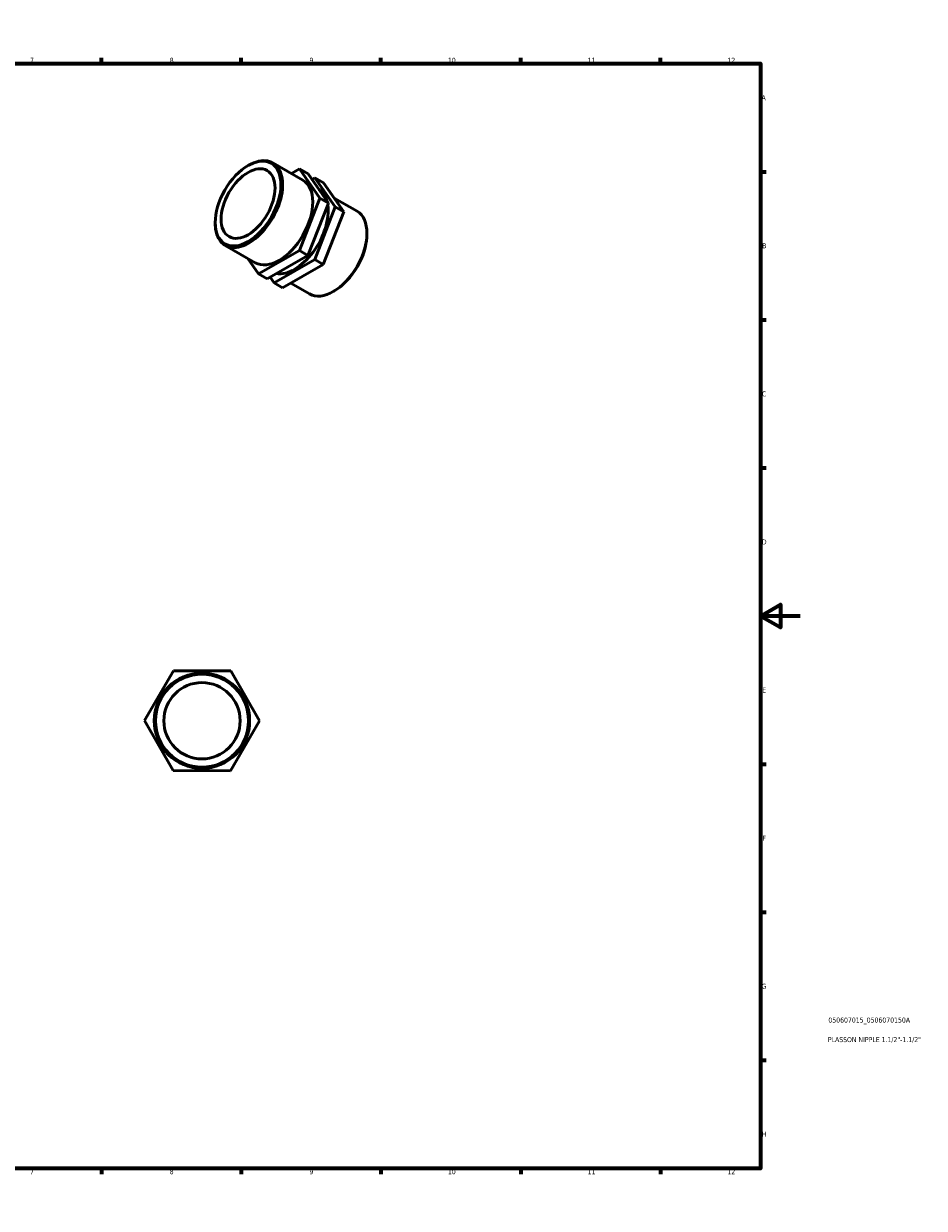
# Model space of a CAD drawing. Header units: millimetres. Extents: x 0 to 903, y 0 to 594.
# Tile 3 of 3: x 452 to 903, y 0 to 594. Entities that reach past the tile are written whole.
import ezdxf

# ---------------------------------------------------------------- set-up
doc = ezdxf.new("R2010")
doc.units = ezdxf.units.MM
for name, color, linetype, lineweight in [('Border (ISO)', 7, 'Continuous', 70), ('Title (ISO)', 7, 'Continuous', 50), ('Visible (ISO)', 7, 'Continuous', 50)]:
    doc.layers.add(name, color=color, linetype=linetype, lineweight=lineweight)
doc.styles.add('Note Text (ISO)', font='tahoma.ttf')

# ---------------------------------------------------------------- blocks, each defined once
blk = doc.blocks.new('Borders Default Border')
at = {"layer": 'Border (ISO)'}
for p, q in [((70.08, 574), (70.08, 576.9)), ((140.17, 574), (140.17, 576.9)), ((210.25, 574), (210.25, 576.9)), ((280.33, 574), (280.33, 576.9)), ((350.42, 574), (350.42, 576.9)), ((490.58, 574), (490.58, 576.9)), ((560.67, 574), (560.67, 576.9)), ((630.75, 574), (630.75, 576.9)), ((700.83, 574), (700.83, 576.9)), ((770.92, 574), (770.92, 576.9)), ((20, 519.75), (17.1, 519.75)), ((821, 519.75), (823.9, 519.75)), ((20, 445.5), (17.1, 445.5)), ((821, 445.5), (823.9, 445.5)), ((20, 371.25), (17.1, 371.25)), ((821, 371.25), (823.9, 371.25)), ((20, 222.75), (17.1, 222.75)), ((821, 222.75), (823.9, 222.75)), ((20, 148.5), (17.1, 148.5)), ((821, 148.5), (823.9, 148.5)), ((20, 74.25), (17.1, 74.25)), ((821, 74.25), (823.9, 74.25)), ((70.08, 20), (70.08, 17.1)), ((140.17, 20), (140.17, 17.1)), ((210.25, 20), (210.25, 17.1)), ((280.33, 20), (280.33, 17.1)), ((350.42, 20), (350.42, 17.1)), ((490.58, 20), (490.58, 17.1)), ((560.67, 20), (560.67, 17.1)), ((630.75, 20), (630.75, 17.1)), ((700.83, 20), (700.83, 17.1)), ((770.92, 20), (770.92, 17.1))]:
    blk.add_line(p, q, dxfattribs=at)
at = {"layer": 'Border (ISO)', "flags": 128}
for points in [[(420.5, 594), (420.5, 574), (414.73, 584), (426.27, 584), (420.5, 574)], [(20, 20), (20, 574), (821, 574), (821, 20), (20, 20)], [(0, 297), (20, 297), (10, 302.77), (10, 291.23), (20, 297)], [(841, 297), (821, 297), (831, 302.77), (831, 291.23), (821, 297)], [(420.5, 0), (420.5, 20), (414.73, 10), (426.27, 10), (420.5, 20)]]:
    blk.add_lwpolyline(points, dxfattribs=at)
at = {"layer": 'Border (ISO)', "color": 232, "true_color": 0xca0064, "char_height": 2.5, "attachment_point": 7, "style": 'Note Text (ISO)'}
for s, insert in [('1', (34.48, 574.4)), ('2', (104.37, 574.4)), ('3', (174.43, 574.35)), ('4', (244.42, 574.4)), ('5', (314.64, 574.35)), ('6', (384.66, 574.35)), ('7', (454.77, 574.4)), ('8', (524.81, 574.34)), ('9', (594.88, 574.35)), ('10', (664.29, 574.35)), ('11', (734.37, 574.4)), ('12', (804.46, 574.4)), ('A', (17.29, 555.62)), ('A', (821.59, 555.62)), ('B', (17.59, 481.37)), ('B', (821.89, 481.37)), ('C', (17.43, 407.08)), ('C', (821.73, 407.08)), ('D', (17.43, 332.88)), ('D', (821.73, 332.88)), ('E', (17.64, 258.63)), ('E', (821.94, 258.63)), ('F', (17.7, 184.38)), ('F', (822, 184.38)), ('G', (17.31, 110.08)), ('G', (821.61, 110.08)), ('H', (17.44, 35.88)), ('H', (821.74, 35.88)), ('1', (34.48, 17.1)), ('2', (104.37, 17.1)), ('3', (174.43, 17.05)), ('4', (244.42, 17.1)), ('5', (314.64, 17.05)), ('6', (384.66, 17.05)), ('7', (454.77, 17.1)), ('8', (524.81, 17.04)), ('9', (594.88, 17.05)), ('10', (664.29, 17.05)), ('11', (734.37, 17.1)), ('12', (804.46, 17.1))]:
    blk.add_mtext(s, dxfattribs=dict(at, insert=insert))
blk = doc.blocks.new('Title Blocks ISO')
at = {"layer": 'Title (ISO)', "color": 232, "true_color": 0xca0064, "style": 'Note Text (ISO)'}
for tag, p in [('PART_NUMBER_001', (34.08, 73.14)), ('DESCRIPTION_001', (33.84, 63.34))]:
    blk.add_attdef(tag, p, '', height=2.5, dxfattribs=at)

msp = doc.modelspace()

# ---------------------------------------------------------------- linework, layer by layer
at = {"layer": 'Visible (ISO)'}
for p, q in [((564.047, 522.815), (564.476, 523.064)), ((576.469, 524.274), (591.594, 515.564)), ((589.925, 521.163), (585.887, 518.851)), ((589.925, 521.163), (594.238, 518.679)), ((600.079, 506.537), (589.925, 521.163)), ((594.238, 518.679), (604.392, 504.053)), ((596.174, 515.89), (597.632, 516.724)), ((597.632, 516.724), (607.786, 502.098)), ((601.945, 514.24), (597.632, 516.724)), ((612.1, 499.615), (601.945, 514.24)), ((589.821, 480.226), (600.079, 506.537)), ((600.079, 506.537), (604.392, 504.053)), ((607.309, 506.514), (618.74, 499.932)), ((604.392, 504.053), (594.134, 477.742)), ((607.786, 502.098), (597.528, 475.787)), ((601.842, 473.303), (612.1, 499.615)), ((612.1, 499.615), (607.786, 502.098)), ((547.641, 494.326), (547.641, 493.829)), ((623.713, 488.455), (623.713, 488.952)), ((552.614, 482.849), (567.739, 474.139)), ((564.045, 476.266), (569.409, 468.54)), ((569.409, 468.54), (589.821, 480.226)), ((594.134, 477.742), (573.722, 466.056)), ((597.528, 475.787), (577.116, 464.102)), ((589.821, 480.226), (594.134, 477.742)), ((601.842, 473.303), (597.528, 475.787)), ((581.429, 461.618), (601.842, 473.303)), ((569.409, 468.54), (573.722, 466.056)), ((577.116, 464.102), (575.18, 466.891)), ((581.429, 461.618), (577.116, 464.102)), ((585.467, 463.93), (594.885, 458.507)), ((607.307, 459.966), (606.878, 459.716)), ((526.631, 269.525), (512.124, 244.567)), ((555.498, 269.44), (526.631, 269.525)), ((569.859, 244.398), (555.498, 269.44)), ((512.124, 244.567), (526.484, 219.525)), ((555.352, 219.44), (569.859, 244.398)), ((526.484, 219.525), (555.352, 219.44))]:
    msp.add_line(p, q, dxfattribs=at)
for radius in [23.901, 23.291, 19.121]:
    msp.add_circle((540.991, 244.482), radius, dxfattribs=at)
for major_axis in [(11.623, 20.184), (9.542, 16.57)]:
    msp.add_ellipse((564.11, 503.81), major_axis=major_axis, ratio=0.5780931, dxfattribs=at)
for centre, major_axis, start_param, end_param in [((564.542, 503.561), (-11.928, -20.713), 5.4958534, 10.2121098), ((579.667, 494.851), (11.928, 20.713), 3.1415927, 6.2831853), ((587.374, 490.413), (11.928, 20.713), 5.7761973, 6.2568357), ((587.374, 490.413), (-11.928, -20.713), 0.2191104, 2.5168502), ((606.812, 479.219), (11.928, 20.713), 3.1415927, 6.2831853), ((607.244, 478.971), (11.623, 20.184), 3.9289245, 5.4958534)]:
    msp.add_ellipse(centre, major_axis=major_axis, ratio=0.5780931, start_param=start_param, end_param=end_param, dxfattribs=at)

# ---------------------------------------------------------------- block references
msp.add_blockref('Borders Default Border', (0, 0))
msp.add_blockref('Title Blocks ISO', (821, 20)).add_auto_attribs({'PART_NUMBER_001': '050607015_0506070150A', 'DESCRIPTION_001': 'PLASSON NIPPLE 1.1/2"-1.1/2"'})

doc.saveas('drawing.dxf')
